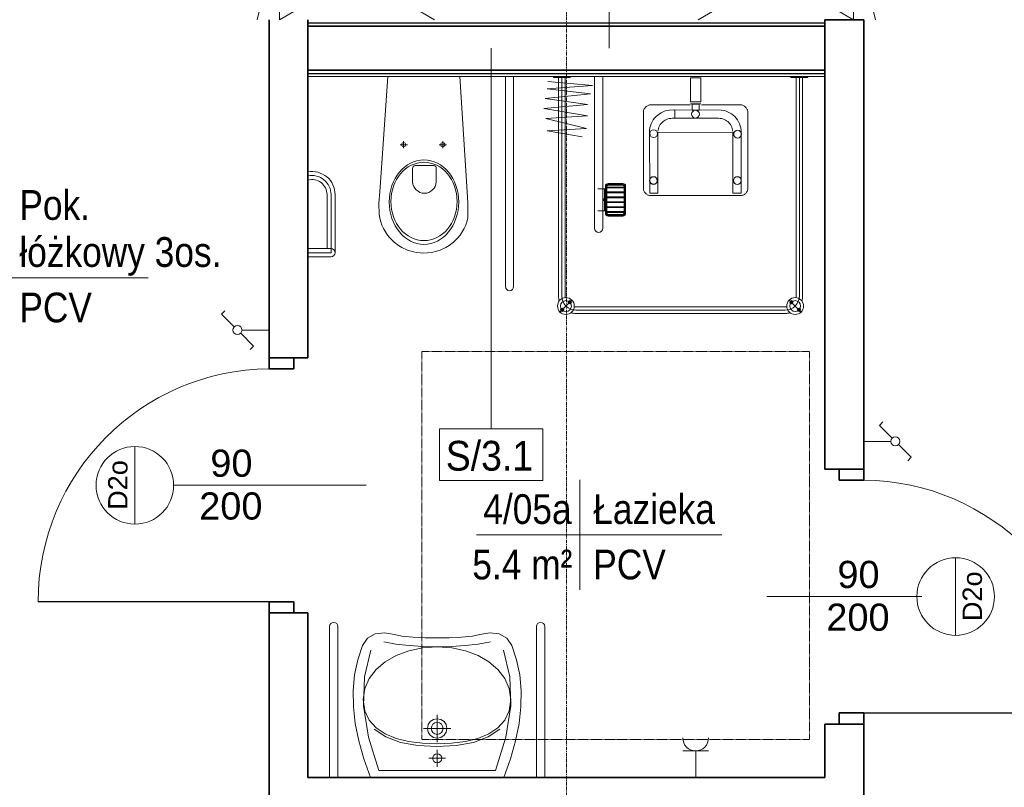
# Model space of a CAD drawing. Header units: millimetres. Extents: x -2286 to 43533, y -13832 to 14981.
# Tile 55 of 77: x 21168 to 24977, y -10241 to -7274. Entities that reach past the tile are written whole.
import ezdxf

# ---------------------------------------------------------------- set-up
doc = ezdxf.new("R2010")
doc.units = ezdxf.units.MM
doc.linetypes.add('Oś', pattern=[22.225, 12.7, -3.175, 3.175, -3.175])
doc.linetypes.add('Ponad', pattern=[3.9688, 2.3813, -1.5875])
for name, color, linetype, lineweight in [('A-AREA-IDEN', 2, 'Continuous', 18), ('A-DETL-GENF', 92, 'Continuous', 18), ('A-DETL-MEDM', 33, 'Continuous', 35), ('A-DOOR', 31, 'Continuous', 25), ('A-DOOR-IDEN', 31, 'Continuous', 18), ('A-FLOR-OVHD', 1, 'Ponad', 18), ('A-WALL', 113, 'Continuous', 25), ('A-WALL-FNSH', 113, 'Continuous', 25), ('A-WALL-IDEN', 211, 'Continuous', 18), ('E-ELEC-EQPM', 71, 'Continuous', 18), ('I-FURN', 30, 'Continuous', 18), ('P-SANR-FIXT', 6, 'Continuous', 18), ('S-GRID', 1, 'Continuous', 18)]:
    doc.layers.add(name, color=color, linetype=linetype, lineweight=lineweight)
doc.styles.add('Arial_1', font='arial.ttf', dxfattribs={"height": 75})
doc.styles.add('Arial_4', font='arial.ttf', dxfattribs={"width": 0.85, "height": 115})
doc.styles.add('Arial_6', font='arial.ttf', dxfattribs={"width": 0.9, "height": 115})
doc.styles.add('Arial_7', font='arial.ttf', dxfattribs={"height": 105})

# ---------------------------------------------------------------- blocks, each defined once
blk = doc.blocks.new('umywalka dla N_65x56 koło - Type 1-1334145-4_piętro II PT - projektowany')
at = {"layer": 'P-SANR-FIXT'}
for p, q in [((-291, 659), (-291, 75)), ((-259, 659), (-259, 75)), ((509, 659), (509, 75)), ((541, 75), (541, 659)), ((-144.3, 614.7), (-163.8, 586.2)), ((-114.9, 630.8), (-144.3, 614.7)), ((-79, 635.1), (-114.9, 630.8)), ((-39.6, 627.8), (-79, 635.1)), ((-11.4, 622.2), (-39.6, 627.8)), ((30.8, 617.9), (-11.4, 622.2)), ((79, 615.4), (30.8, 617.9)), ((125, 615.1), (79, 615.4)), ((171, 615.4), (125, 615.1)), ((219.2, 617.9), (171, 615.4)), ((261.4, 622.2), (219.2, 617.9)), ((289.6, 627.8), (261.4, 622.2)), ((329, 635.1), (289.6, 627.8)), ((364.9, 630.8), (329, 635.1)), ((394.3, 614.7), (364.9, 630.8)), ((413.8, 586.2), (394.3, 614.7)), ((-163.8, 586.2), (-182.2, 530.1)), ((-81.4, 600.1), (-34.4, 591.3)), ((-34.4, 591.3), (16.4, 585.8)), ((68.4, 576.7), (15.2, 565.4)), ((16.4, 585.8), (69.9, 582.4)), ((125.2, 580.6), (68.4, 576.7)), ((69.9, 582.4), (124.8, 580.2)), ((124.8, 580.2), (179.8, 582.4)), ((181.8, 576.7), (125.2, 580.6)), ((179.8, 582.4), (233.3, 585.8)), ((234.9, 565.4), (181.8, 576.7)), ((233.3, 585.8), (284.1, 591.3)), ((284.1, 591.3), (331.1, 600.1)), ((432.2, 530.1), (413.8, 586.2)), ((-131.7, 567.8), (-156.4, 464.8)), ((-33.3, 547.2), (-75.9, 522.9)), ((15.2, 565.4), (-33.3, 547.2)), ((283.1, 547.2), (234.9, 565.4)), ((325.4, 522.9), (283.1, 547.2)), ((406.4, 464.8), (381.7, 567.8)), ((-182.2, 530.1), (-194.2, 471.9)), ((-75.9, 522.9), (-111.1, 493.1)), ((360.3, 493.1), (325.4, 522.9)), ((444.2, 471.9), (432.2, 530.1)), ((-194.2, 471.9), (-199.7, 411.4)), ((-156.4, 464.8), (-159.5, 352.4)), ((-137.9, 458.3), (-154.9, 419.2)), ((-111.1, 493.1), (-137.9, 458.3)), ((386.8, 458.3), (360.3, 493.1)), ((403.6, 419.2), (386.8, 458.3)), ((409.5, 352.4), (406.4, 464.8)), ((449.7, 411.4), (444.2, 471.9)), ((-154.9, 419.2), (-160.8, 376.4)), ((409.5, 376.4), (403.6, 419.2)), ((-199.7, 411.4), (-198.9, 348.8)), ((448.9, 348.8), (449.7, 411.4)), ((-198.9, 348.8), (-191.8, 283.9)), ((-160.8, 376.4), (-154.9, 333.3)), ((-159.5, 352.4), (-140.9, 231.5)), ((390.9, 231.5), (409.5, 352.4)), ((403.6, 333.3), (409.5, 376.4)), ((441.8, 283.9), (448.9, 348.8)), ((-154.9, 333.3), (-138, 297.2)), ((125, 317.6), (125, 212.6)), ((386.7, 297.2), (403.6, 333.3)), ((-191.8, 283.9), (-178.5, 216.7)), ((-138, 297.2), (-111.4, 267.6)), ((-111.4, 267.6), (-76.3, 244.2)), ((87.5, 265.1), (90.4, 279.7)), ((90.4, 279.7), (98.5, 291.6)), ((98.5, 291.6), (110.4, 299.7)), ((102, 265.1), (103.8, 274.1)), ((103.8, 274.1), (108.7, 281.4)), ((108.7, 281.4), (116.1, 286.3)), ((110.4, 299.7), (125, 302.6)), ((116.1, 286.3), (125, 288.1)), ((125, 302.6), (139.6, 299.7)), ((125, 288.1), (133.9, 286.3)), ((133.9, 286.3), (141.3, 281.4)), ((139.6, 299.7), (151.5, 291.6)), ((141.3, 281.4), (146.2, 274.1)), ((146.2, 274.1), (148, 265.1)), ((151.5, 291.6), (159.6, 279.7)), ((159.6, 279.7), (162.5, 265.1)), ((325, 244.2), (360.1, 267.6)), ((360.1, 267.6), (386.7, 297.2)), ((428.5, 216.7), (441.8, 283.9)), ((-140.9, 231.5), (-100.1, 103)), ((-73.8, 232.1), (-118.9, 262.4)), ((-76.3, 244.2), (-33.9, 226.7)), ((-16.4, 211.3), (-73.8, 232.1)), ((71.6, 265.1), (178.4, 265.1)), ((90.4, 250.6), (87.5, 265.1)), ((98.5, 238.6), (90.4, 250.6)), ((110.4, 230.6), (98.5, 238.6)), ((103.8, 256.2), (102, 265.1)), ((108.7, 248.9), (103.8, 256.2)), ((116.1, 243.9), (108.7, 248.9)), ((125, 227.6), (110.4, 230.6)), ((125, 242.1), (116.1, 243.9)), ((133.9, 243.9), (125, 242.1)), ((139.6, 230.6), (125, 227.6)), ((141.3, 248.9), (133.9, 243.9)), ((151.5, 238.6), (139.6, 230.6)), ((146.2, 256.2), (141.3, 248.9)), ((148, 265.1), (146.2, 256.2)), ((159.6, 250.6), (151.5, 238.6)), ((162.5, 265.1), (159.6, 250.6)), ((322.5, 232.1), (265.1, 211.3)), ((282.6, 226.7), (325, 244.2)), ((367.6, 262.4), (322.5, 232.1)), ((350.1, 103), (390.9, 231.5)), ((-178.5, 216.7), (-158.9, 147)), ((-33.9, 226.7), (14.5, 214.6)), ((50.6, 199.2), (-16.4, 211.3)), ((14.5, 214.6), (67.6, 207.6)), ((124.3, 195.4), (50.6, 199.2)), ((67.6, 207.6), (124.3, 205.4)), ((124.3, 205.4), (181, 207.6)), ((198.1, 199.2), (124.3, 195.4)), ((181, 207.6), (234.2, 214.6)), ((265.1, 211.3), (198.1, 199.2)), ((234.2, 214.6), (282.6, 226.7)), ((408.9, 147), (428.5, 216.7)), ((107.5, 149.8), (108.9, 156.6)), ((108.9, 156.6), (112.6, 162.1)), ((112.6, 162.1), (118.2, 165.9)), ((118.2, 165.9), (125, 167.3)), ((125, 182.3), (125, 117.2)), ((125, 167.3), (131.8, 165.9)), ((131.8, 165.9), (137.4, 162.1)), ((137.4, 162.1), (141.1, 156.6)), ((141.1, 156.6), (142.5, 149.8)), ((-158.9, 147), (-133.1, 75)), ((157.5, 149.8), (92.5, 149.8)), ((108.9, 143), (107.5, 149.8)), ((112.6, 137.4), (108.9, 143)), ((118.2, 133.6), (112.6, 137.4)), ((125, 132.2), (118.2, 133.6)), ((131.8, 133.6), (125, 132.2)), ((137.4, 137.4), (131.8, 133.6)), ((141.1, 143), (137.4, 137.4)), ((142.5, 149.8), (141.1, 143)), ((383.1, 75), (408.9, 147)), ((-100.1, 103), (125, 103)), ((125, 103), (350.1, 103))]:
    blk.add_line(p, q, dxfattribs=at)
for centre in [(-275, 659), (525, 659)]:
    blk.add_arc(centre, 16, 360, 180, dxfattribs=at)
blk = doc.blocks.new('DRZWI 1S_łazienkowe - Drzwi 90-1357770-4_piętro II PT - projektowany')
at = {"layer": 'A-DETL-GENF'}
for p, q in [((-493, 75), (-493, -20)), ((-450, 75), (-493, 75)), ((-450, -20), (-450, 75)), ((493, 75), (450, 75)), ((450, 75), (450, -20)), ((493, -20), (493, 75)), ((-493, -20), (-450, -20)), ((450, -20), (493, -20))]:
    blk.add_line(p, q, dxfattribs=at)
at = {"layer": 'A-DETL-MEDM'}
for p, q in [((-450, 75), (-493, 75)), ((-493, 75), (-493, -20)), ((-450, -20), (-450, 75)), ((450, -20), (450, 75)), ((450, 75), (493, 75)), ((493, 75), (493, -20)), ((-493, -20), (-450, -20)), ((493, -20), (450, -20))]:
    blk.add_line(p, q, dxfattribs=at)
at = {"layer": 'A-DOOR'}
blk.add_line((450, 75), (450, 968.9), dxfattribs=at)
at = {"layer": 'A-DOOR', "lineweight": 18}
blk.add_line((0, 300), (0, -300), dxfattribs=at)
blk.add_arc((450, 68.9), 900, 90, 179.6093, dxfattribs=at)
blk = doc.blocks.new('DRZWI 1S_łazienkowe - Drzwi 90-1357769-4_piętro II PT - projektowany')
at = {"layer": 'A-DETL-GENF'}
for p, q in [((-493, 20), (-450, 20)), ((-493, -75), (-493, 20)), ((-450, 20), (-450, -75)), ((450, 20), (493, 20)), ((450, -75), (450, 20)), ((493, 20), (493, -75)), ((-450, -75), (-493, -75)), ((493, -75), (450, -75))]:
    blk.add_line(p, q, dxfattribs=at)
at = {"layer": 'A-DETL-MEDM'}
for p, q in [((-493, -75), (-493, 20)), ((-493, 20), (-450, 20)), ((-450, 20), (-450, -75)), ((450, 20), (450, -75)), ((493, 20), (450, 20)), ((493, -75), (493, 20)), ((-450, -75), (-493, -75)), ((450, -75), (493, -75))]:
    blk.add_line(p, q, dxfattribs=at)
at = {"layer": 'A-DOOR', "lineweight": 18}
blk.add_line((0, -300), (0, 300), dxfattribs=at)
at = {"layer": 'A-DOOR'}
blk.add_line((450, -75), (450, -968.9), dxfattribs=at)
at = {"layer": 'A-DOOR', "lineweight": 18}
blk.add_arc((450, -68.9), 900, 180.3907, 270, dxfattribs=at)
blk = doc.blocks.new('miska ustępowa dla N_35_5x54 wisząca koło narożna - Type 1-1388448-4_piętro II PT - projektowany')
at = {"layer": 'P-SANR-FIXT'}
for p, q in [((-14, -110), (-45.6, -555.6)), ((292.2, -555.6), (264, -110)), ((440.9, -922), (440.9, -110)), ((472.1, -922), (472.1, -110)), ((33.2, -373.1), (61.4, -373.1)), ((46.9, -359), (46.9, -387)), ((184.3, -373.1), (212.5, -373.1)), ((198, -359), (198, -387)), ((164, -453.3), (90.9, -453.3)), ((81.7, -466), (81.7, -517.2)), ((173.2, -517.2), (173.2, -466)), ((-249.4, -566.3), (-249.4, -775)), ((-233.8, -566.3), (-233.8, -790.6)), ((-218.2, -566.3), (-218.2, -790.6)), ((-45.6, -555.6), (-48.8, -598.9)), ((295.8, -598.9), (292.2, -555.6)), ((-48.8, -598.9), (-48.2, -643.2)), ((295.3, -643.2), (295.8, -598.9)), ((-48.2, -643.2), (-45.7, -656.8)), ((295.7, -656.8), (295.3, -643.2)), ((-45.7, -656.8), (-41.9, -670.9)), ((-41.9, -670.9), (-36.9, -684.6)), ((-36.9, -684.6), (-30.7, -697.8)), ((280.7, -697.8), (286.9, -684.6)), ((286.9, -684.6), (291.9, -670.9)), ((291.9, -670.9), (295.7, -656.8)), ((-30.7, -697.8), (-23.4, -710.5)), ((-23.4, -710.5), (-15.1, -722.6)), ((-15.1, -722.6), (-5.8, -733.9)), ((255.8, -733.9), (265.1, -722.6)), ((265.1, -722.6), (273.4, -710.5)), ((273.4, -710.5), (280.7, -697.8)), ((-5.8, -733.9), (10.2, -749.6)), ((10.2, -749.6), (27.5, -762.7)), ((222.5, -762.7), (239.8, -749.6)), ((239.8, -749.6), (255.8, -733.9)), ((-323.5, -775), (-233.8, -775)), ((-233.8, -790.6), (-323.5, -790.6)), ((27.5, -762.7), (40.1, -770.3)), ((40.1, -770.3), (61.3, -780.5)), ((61.3, -780.5), (75.6, -785.1)), ((75.6, -785.1), (95.6, -789.8)), ((95.6, -789.8), (110.2, -791.7)), ((110.2, -791.7), (125, -792.5)), ((125, -792.5), (139.8, -791.7)), ((139.8, -791.7), (154.4, -789.8)), ((154.4, -789.8), (174.4, -785.1)), ((174.4, -785.1), (188.7, -780.5)), ((188.7, -780.5), (209.9, -770.3)), ((209.9, -770.3), (222.5, -762.7)), ((-233.8, -806.2), (-323.5, -806.2))]:
    blk.add_line(p, q, dxfattribs=at)
for centre in [(46.9, -373.1), (198, -373.1)]:
    blk.add_circle(centre, 8.25, dxfattribs=at)
for centre, radius, start, end in [((93.4, -464.8), 11.7, 102.2339, 185.8899), ((161.5, -464.8), 11.7, 354.1101, 77.7661), ((-307.9, -566.3), 89.7, 0, 99.9996), ((-307.9, -566.3), 74.1, 0, 102.1327), ((-307.9, -566.3), 58.5, 0, 105.4382), ((127.4, -515), 45.8, 182.8022, 357.1978), ((-233.8, -790.6), 15.6, 0, 90), ((-233.8, -790.6), 15.6, 270, 0), ((456.5, -922), 15.6, 180, 360)]:
    blk.add_arc(centre, radius, start, end, dxfattribs=at)
for centre, major_axis, ratio in [((125.5, -595.1), (0, 163.3), 0.823529), ((125.5, -592.6), (0, 151.6), 0.845174)]:
    blk.add_ellipse(centre, major_axis=major_axis, ratio=ratio, dxfattribs=at)
blk = doc.blocks.new('szafki szatniowe - szafki bez siedziska-1388164-4_piętro II PT - projektowany')
at = {"layer": 'I-FURN'}
for p, q in [((175, -600), (-175, 0)), ((-175, 0), (-175, -600)), ((525, -600), (175, 0)), ((175, -600), (175, 0)), ((875, -600), (525, 0)), ((175, 0), (-175, -600)), ((525, 0), (175, -600)), ((175, 0), (175, -600)), ((875, 0), (525, -600)), ((525, 0), (525, -600)), ((525, -600), (525, 0)), ((-175, -600), (175, -686.3)), ((-175, -600), (175, -600)), ((175, -600), (525, -686.3)), ((175, -600), (525, -600)), ((525, -600), (875, -686.3)), ((525, -600), (875, -600))]:
    blk.add_line(p, q, dxfattribs=at)
blk = doc.blocks.new('szafki szatniowe - szafki bez siedziska-1388242-4_piętro II PT - projektowany')
at = {"layer": 'I-FURN'}
for p, q in [((-175, 600), (175, 686.3)), ((175, 600), (525, 686.3)), ((525, 600), (875, 686.3)), ((175, 0), (-175, 600)), ((175, 600), (-175, 0)), ((-175, 600), (175, 600)), ((-175, 0), (-175, 600)), ((525, 0), (175, 600)), ((525, 600), (175, 0)), ((175, 600), (525, 600)), ((175, 0), (175, 600)), ((175, 600), (175, 0)), ((875, 0), (525, 600)), ((875, 600), (525, 0)), ((525, 600), (875, 600)), ((525, 0), (525, 600)), ((525, 600), (525, 0))]:
    blk.add_line(p, q, dxfattribs=at)
blk = doc.blocks.new('brodzik natryskowy dla N - Type 1-1388888-4_piętro II PT - projektowany')
at = {"layer": 'P-SANR-FIXT'}
for p, q in [((-425.5, -113), (-425.5, -110)), ((-360.5, -113), (-425.5, -113)), ((-405.5, -113), (-405.5, -958)), ((-393, -110), (-393, -958)), ((-380.5, -113), (-380.5, -958)), ((-360.5, -110), (-360.5, -113)), ((-266.1, -112), (-266.1, -696)), ((-234.1, -696), (-234.1, -112)), ((493.6, -113), (493.6, -110)), ((558.6, -113), (493.6, -113)), ((513.6, -113), (513.6, -958)), ((526.1, -110), (526.1, -960)), ((538.6, -113), (538.6, -958)), ((558.6, -110), (558.6, -113)), ((-273.7, -143.9), (-449.9, -156.7)), ((-447.3, -128.6), (-273.7, -143.9)), ((144.5, -115.2), (105.4, -115.2)), ((105.4, -115.2), (105.4, -207.9)), ((144.5, -115.2), (144.5, -207.9)), ((-281.4, -177.1), (-457.5, -195)), ((-449.9, -156.7), (-281.4, -177.1)), ((-294.1, -218), (-462.6, -233.3)), ((-457.5, -195), (-294.1, -218)), ((-68.5, -228.1), (-70.5, -230.2)), ((-66.4, -226.1), (-68.5, -228.1)), ((-64.1, -224.3), (-66.4, -226.1)), ((-61.7, -222.7), (-64.1, -224.3)), ((-59.2, -221.4), (-61.7, -222.7)), ((-56.6, -220.3), (-59.2, -221.4)), ((-53.9, -219.5), (-56.6, -220.3)), ((-51.2, -219), (-53.9, -219.5)), ((-48.4, -218.8), (-51.2, -219)), ((103.2, -218.8), (-48.4, -218.8)), ((105.4, -207.9), (144.5, -207.9)), ((144.4, -215.4), (105.5, -215.1)), ((138, -216.7), (111.9, -216.7)), ((111.9, -216.7), (111.9, -239.4)), ((138, -239.4), (138, -216.7)), ((301.4, -218.8), (147.3, -218.8)), ((303.6, -219.5), (301, -219)), ((306.2, -220.3), (301.4, -218.8)), ((308.7, -221.4), (306.2, -220.3)), ((311.2, -222.8), (308.7, -221.4)), ((313.6, -224.4), (311.2, -222.8)), ((315.9, -226.2), (313.6, -224.4)), ((318.1, -228.2), (315.9, -226.2)), ((320.1, -230.4), (318.1, -228.2)), ((-462.6, -233.3), (-294.1, -261.4)), ((-294.1, -261.4), (-455, -271.6)), ((-77, -242.8), (-77.4, -245.5)), ((-77.4, -245.5), (-77.4, -540.9)), ((-76.2, -240.1), (-77, -242.8)), ((-75.1, -237.5), (-76.2, -240.1)), ((-73.8, -235), (-75.1, -237.5)), ((-72.3, -232.5), (-73.8, -235)), ((-70.5, -230.2), (-72.3, -232.5)), ((-33.8, -270.7), (-28.2, -264.5)), ((-28.2, -264.5), (-22, -258.9)), ((-22, -258.9), (-15.3, -253.8)), ((-15.3, -253.8), (-8.1, -249.5)), ((-8.1, -249.5), (-0.5, -245.8)), ((-0.5, -245.8), (7.5, -242.9)), ((7.5, -242.9), (15.8, -240.7)), ((15.8, -240.7), (24.4, -239.4)), ((24.4, -239.4), (44.1, -238.9)), ((223.3, -239.4), (37.8, -238.9)), ((44.1, -238.9), (44.1, -271.2)), ((111.9, -239.4), (138, -239.4)), ((232, -240.7), (223.3, -239.4)), ((240.3, -242.9), (232, -240.7)), ((248.3, -245.8), (240.3, -242.9)), ((255.9, -249.5), (248.3, -245.8)), ((263.1, -253.8), (255.9, -249.5)), ((269.8, -258.9), (263.1, -253.8)), ((275.9, -264.5), (269.8, -258.9)), ((281.6, -270.7), (275.9, -264.5)), ((321.9, -232.7), (320.1, -230.4)), ((323.5, -235.2), (321.9, -232.7)), ((324.9, -237.7), (323.5, -235.2)), ((326, -240.4), (324.9, -237.7)), ((326.8, -243.1), (326, -240.4)), ((327.4, -245.8), (326.8, -243.1)), ((327.4, -248.6), (327.4, -245.8)), ((327.4, -543.8), (327.4, -248.6)), ((-455, -271.6), (-296.7, -310)), ((-51.9, -308.5), (-49.8, -300.1)), ((-49.8, -300.1), (-46.8, -292.2)), ((-46.8, -292.2), (-43.2, -284.5)), ((-43.2, -284.5), (-38.8, -277.4)), ((-38.8, -277.4), (-33.8, -270.7)), ((-14.7, -300.2), (-17.1, -305.1)), ((-11.9, -295.6), (-14.7, -300.2)), ((-8.7, -291.4), (-11.9, -295.6)), ((-5.1, -287.4), (-8.7, -291.4)), ((-1.2, -283.8), (-5.1, -287.4)), ((3.1, -280.6), (-1.2, -283.8)), ((7.6, -277.9), (3.1, -280.6)), ((12.5, -275.5), (7.6, -277.9)), ((17.6, -273.6), (12.5, -275.5)), ((22.9, -272.3), (17.6, -273.6)), ((28.4, -271.4), (22.9, -272.3)), ((34, -271.1), (28.4, -271.4)), ((44.1, -271.2), (34, -271.1)), ((37.8, -271.2), (213.7, -271.2)), ((213.7, -271.2), (219.4, -271.4)), ((219.4, -271.4), (224.9, -272.3)), ((224.9, -272.3), (230.2, -273.6)), ((230.2, -273.6), (235.3, -275.5)), ((235.3, -275.5), (240.1, -277.9)), ((240.1, -277.9), (244.7, -280.6)), ((244.7, -280.6), (248.9, -283.8)), ((248.9, -283.8), (252.9, -287.4)), ((252.9, -287.4), (256.5, -291.4)), ((256.5, -291.4), (259.6, -295.6)), ((259.6, -295.6), (262.4, -300.2)), ((262.4, -300.2), (264.8, -305.1)), ((286.6, -277.4), (281.6, -270.7)), ((290.9, -284.5), (286.6, -277.4)), ((294.6, -292.2), (290.9, -284.5)), ((297.5, -300.1), (294.6, -292.2)), ((299.7, -308.5), (297.5, -300.1)), ((-296.7, -310), (-449.9, -320.2)), ((-449.9, -320.2), (-314.6, -343.2)), ((-53.7, -326), (-53.2, -317.1)), ((-52.9, -560.3), (-53.7, -326)), ((-53.2, -317.1), (-51.9, -308.5)), ((269.2, -324.3), (-21.5, -326.3)), ((-21.5, -326.3), (-21.5, -560.3)), ((-20.3, -315.5), (-21.1, -321)), ((-18.9, -310.1), (-20.3, -315.5)), ((-17.1, -305.1), (-18.9, -310.1)), ((264.8, -305.1), (266.6, -310.1)), ((266.6, -310.1), (268, -315.5)), ((268, -315.5), (268.8, -321)), ((269.2, -560.3), (269.2, -324.3)), ((301, -317.1), (299.7, -308.5)), ((300.7, -326.3), (300.7, -560.3)), ((301.5, -326), (301, -317.1)), ((-213.1, -523), (-157.1, -523)), ((-213.1, -526), (-157.1, -526)), ((-213.1, -529), (-157.1, -529)), ((-52.3, -510), (-52.4, -511.5)), ((-52.4, -511.5), (-52.3, -512.9)), ((-52.1, -508.5), (-52.3, -510)), ((-52.3, -512.9), (-52.1, -514.4)), ((-51.8, -507.1), (-52.1, -508.5)), ((-52.1, -514.4), (-51.8, -515.8)), ((-51.3, -505.8), (-51.8, -507.1)), ((-51.8, -515.8), (-51.3, -517.1)), ((-50.7, -504.5), (-51.3, -505.8)), ((-51.3, -517.1), (-50.7, -518.4)), ((-49.9, -503.3), (-50.7, -504.5)), ((-50.7, -518.4), (-49.9, -519.6)), ((-49.1, -502.1), (-49.9, -503.3)), ((-49.9, -519.6), (-49.1, -520.8)), ((-48.1, -501.1), (-49.1, -502.1)), ((-49.1, -520.8), (-48.1, -521.8)), ((-47.1, -500.2), (-48.1, -501.1)), ((-48.1, -521.8), (-47.1, -522.7)), ((-46, -499.3), (-47.1, -500.2)), ((-47.1, -522.7), (-46, -523.6)), ((-44.8, -498.6), (-46, -499.3)), ((-46, -523.6), (-44.8, -524.3)), ((-43.5, -498), (-44.8, -498.6)), ((-44.8, -524.3), (-43.5, -524.9)), ((-42.1, -497.5), (-43.5, -498)), ((-43.5, -524.9), (-42.1, -525.4)), ((-40.7, -497.1), (-42.1, -497.5)), ((-42.1, -525.4), (-40.7, -525.8)), ((-39.3, -496.9), (-40.7, -497.1)), ((-40.7, -525.8), (-39.3, -526)), ((-37.8, -496.8), (-39.3, -496.9)), ((-39.3, -526), (-37.8, -526.1)), ((-37.8, -526.1), (-36.3, -526)), ((-34.8, -497.1), (-36.3, -496.9)), ((-36.3, -526), (-34.8, -525.8)), ((-33.4, -497.5), (-34.8, -497.1)), ((-34.8, -525.8), (-33.4, -525.4)), ((-32.1, -498), (-33.4, -497.5)), ((-33.4, -525.4), (-32.1, -524.9)), ((-30.8, -498.6), (-32.1, -498)), ((-32.1, -524.9), (-30.8, -524.3)), ((-29.6, -499.3), (-30.8, -498.6)), ((-30.8, -524.3), (-29.6, -523.6)), ((-28.5, -500.2), (-29.6, -499.3)), ((-29.6, -523.6), (-28.5, -522.7)), ((-27.4, -501.1), (-28.5, -500.2)), ((-28.5, -522.7), (-27.4, -521.8)), ((-26.5, -502.1), (-27.4, -501.1)), ((-27.4, -521.8), (-26.5, -520.8)), ((-25.6, -503.3), (-26.5, -502.1)), ((-26.5, -520.8), (-25.6, -519.6)), ((-24.9, -504.5), (-25.6, -503.3)), ((-25.6, -519.6), (-24.9, -518.4)), ((-24.3, -505.8), (-24.9, -504.5)), ((-24.9, -518.4), (-24.3, -517.1)), ((-23.8, -507.1), (-24.3, -505.8)), ((-24.3, -517.1), (-23.8, -515.8)), ((-23.4, -508.5), (-23.8, -507.1)), ((-23.8, -515.8), (-23.4, -514.4)), ((-23.2, -510), (-23.4, -508.5)), ((-23.4, -514.4), (-23.2, -512.9)), ((-23.1, -511.5), (-23.2, -510)), ((-23.2, -512.9), (-23.1, -511.5)), ((-224.1, -543.5), (-254.1, -543.5)), ((-228.1, -628.5), (-228.1, -543.5)), ((-226.1, -628.5), (-226.1, -543.5)), ((-224.1, -638), (-224.1, -534)), ((-221.1, -638), (-221.1, -534)), ((-218.1, -638), (-218.1, -534)), ((-218.1, -537), (-152.1, -537)), ((-218.1, -540), (-152.1, -540)), ((-218.1, -556), (-152.1, -556)), ((-218.1, -559), (-152.1, -559)), ((-152.1, -534), (-152.1, -638)), ((-149.1, -534), (-149.1, -638)), ((-146.1, -534), (-146.1, -638)), ((-77.4, -540.9), (-77.4, -543.7)), ((-77.4, -543.7), (-77, -546.4)), ((-77, -546.4), (-76.2, -549.1)), ((-76.2, -549.1), (-75.2, -551.8)), ((-75.2, -551.8), (-74, -554.3)), ((-74, -554.3), (-72.5, -556.7)), ((-72.5, -556.7), (-70.7, -559)), ((-70.7, -559), (-68.8, -561.1)), ((-68.8, -561.1), (-66.7, -563.1)), ((-66.7, -563.1), (-64.4, -564.9)), ((-64.4, -564.9), (-62, -566.4)), ((-62, -566.4), (-59.5, -567.7)), ((-59.5, -567.7), (-56.9, -568.8)), ((-56.9, -568.8), (-54.1, -569.6)), ((-54.1, -569.6), (-51.3, -570.1)), ((-21.5, -560.3), (-52.9, -560.3)), ((-51.3, -570.1), (298.2, -570.1)), ((269.2, -560.3), (300.7, -560.3)), ((298.2, -570.1), (301, -570.1)), ((301, -570.1), (303.8, -569.6)), ((303.8, -569.6), (306.5, -568.9)), ((306.5, -568.9), (309.2, -567.8)), ((309.2, -567.8), (311.7, -566.6)), ((311.7, -566.6), (314.1, -565.1)), ((314.1, -565.1), (316.4, -563.4)), ((316.4, -563.4), (318.5, -561.4)), ((318.5, -561.4), (320.5, -559.3)), ((320.5, -559.3), (322.2, -557.1)), ((322.2, -557.1), (323.8, -554.6)), ((323.8, -554.6), (325.1, -552.1)), ((325.1, -552.1), (326.1, -549.4)), ((326.1, -549.4), (326.9, -546.7)), ((326.9, -546.7), (327.4, -543.8)), ((-218.1, -575), (-152.1, -575)), ((-218.1, -578), (-152.1, -578)), ((-218.1, -594), (-152.1, -594)), ((-218.1, -597), (-152.1, -597)), ((-224.1, -628.5), (-254.1, -628.5)), ((-218.1, -613), (-152.1, -613)), ((-218.1, -616), (-152.1, -616)), ((-218.1, -632), (-152.1, -632)), ((-218.1, -635), (-152.1, -635)), ((-157.1, -643), (-213.1, -643)), ((-157.1, -646), (-213.1, -646)), ((-157.1, -649), (-213.1, -649)), ((-352.5, -972.5), (-401.3, -1021.3)), ((485.6, -972.5), (534.3, -1021.3)), ((471.1, -1000.5), (-338, -1000.5)), ((-338, -1013), (471.1, -1013)), ((471.1, -1025.5), (-338, -1025.5))]:
    blk.add_line(p, q, dxfattribs=at)
for centre, radius in [((124.2, -255), 15), ((-37.7, -330.5), 15), ((287.1, -332.4), 15), ((-38.5, -512.4), 15), ((285.9, -511.8), 15), ((-376.9, -996.9), 32.5), ((-376.9, -996.9), 21), ((-362.1, -982), 6.2), ((-362.1, -982), 3.2), ((510, -996.9), 32.5), ((495.1, -982), 6.2), ((510, -996.9), 21), ((495.1, -982), 3.2), ((-391.8, -1011.7), 6.2), ((-391.8, -1011.7), 3.2), ((524.8, -1011.7), 6.2), ((524.8, -1011.7), 3.2)]:
    blk.add_circle(centre, radius, dxfattribs=at)
for centre, radius, start, end in [((-213.1, -534), 11, 90, 180), ((-213.1, -534), 8, 90, 180), ((-213.1, -534), 5, 90, 180), ((-157.1, -534), 11, 360, 90), ((-157.1, -534), 8, 360, 90), ((-157.1, -534), 5, 360, 90), ((-213.1, -638), 11, 180, 270), ((-213.1, -638), 8, 180, 270), ((-213.1, -638), 5, 180, 270), ((-157.1, -638), 5, 270, 360), ((-157.1, -638), 8, 270, 360), ((-157.1, -638), 11, 270, 360), ((-250.1, -696), 16, 180, 360), ((-338, -958), 67.5, 180, 196.4965), ((-338, -958), 55, 180, 270), ((-338, -958), 42.5, 180, 188.8511), ((471.1, -958), 55, 270, 360), ((471.1, -958), 42.5, 351.1489, 360), ((471.1, -958), 67.5, 343.5035, 360), ((-338, -958), 67.5, 253.5035, 270), ((-338, -958), 42.5, 261.1489, 270), ((471.1, -958), 42.5, 270, 278.8511), ((471.1, -958), 67.5, 270, 286.4965)]:
    blk.add_arc(centre, radius, start, end, dxfattribs=at)
blk.add_ellipse((-231.4, -586), major_axis=(0, 3.25), ratio=0.224951, dxfattribs=at)
blk = doc.blocks.new('Przełącznik schodowy - Type 1-1452447-4_piętro II PT - projektowany')
at = {"layer": 'E-ELEC-EQPM'}
for p, q in [((137.4, 209.8), (186.8, 259.3)), ((186.8, 259.3), (199.9, 246.2)), ((112.6, 185.1), (63.2, 135.7)), ((125, 180), (125, 75)), ((63.2, 135.7), (50.1, 148.8))]:
    blk.add_line(p, q, dxfattribs=at)
blk.add_circle((125, 197.5), 17.5, dxfattribs=at)
blk = doc.blocks.new('gniazdo elektryczne pojedyncze - 120-1470673-4_piętro II PT - projektowany')
at = {"layer": 'E-ELEC-EQPM'}
for p, q in [((175, 178.3), (75, 178.3)), ((125, 178.3), (125, 75))]:
    blk.add_line(p, q, dxfattribs=at)
blk.add_arc((125, 228.3), 50, 180, 0, dxfattribs=at)
blk = doc.blocks.new('METKA_POMIESZCZENIA1 - Rozbudowana - bez ramki-1409110-4_piętro II PT - projektowany')
at = {"layer": 'A-AREA-IDEN'}
for p, q in [((0, 4.25), (0, 0)), ((-8, 0), (11, 0)), ((0, 0), (0, -4.25))]:
    blk.add_line(p, q, dxfattribs=at)
blk = doc.blocks.new('etykieta drzwi wymiar i kategoria - etykieta drzwi 1S dół - krótka-1350612-4_piętro II PT - projektowany')
at = {"layer": 'A-DOOR-IDEN'}
for p, q in [((0, 0), (0, -8.984)), ((-3, -11.984), (3, -11.984))]:
    blk.add_line(p, q, dxfattribs=at)
blk.add_circle((0, -11.984), 3, dxfattribs=at)
blk = doc.blocks.new('etykieta drzwi wymiar i kategoria - etykieta drzwi 1S góra - krótka-1350610-4_piętro II PT - projektowany')
at = {"layer": 'A-DOOR-IDEN'}
for p, q in [((-3, 11.984), (3, 11.984)), ((0, 0), (0, 8.984))]:
    blk.add_line(p, q, dxfattribs=at)
blk.add_circle((0, 11.984), 3, dxfattribs=at)
blk = doc.blocks.new('ET sciana_AT7 - 10mm-838066-4_piętro II PT - projektowany')
at = {"layer": 'A-WALL-IDEN'}
for p, q in [((-4, 1.96875), (4, 1.96875)), ((-4, -2.03125), (-4, 1.96875)), ((4, 1.96875), (4, -2.03125)), ((-4, -2.03125), (4, -2.03125))]:
    blk.add_line(p, q, dxfattribs=at)

msp = doc.modelspace()

# ---------------------------------------------------------------- linework, layer by layer
at = {"layer": 'A-FLOR-OVHD'}
for p, q in [((22723.8, -8556.4), (22723.8, -10056.4)), ((24223.8, -8556.4), (22723.8, -8556.4)), ((24223.8, -10056.4), (24223.8, -8556.4)), ((22723.8, -10056.4), (24223.8, -10056.4))]:
    msp.add_line(p, q, dxfattribs=at)
at = {"layer": 'A-WALL', "color": 7, "lineweight": 35}
for p, q in [((22133.3, -7273.8), (22133.3, -8580.8)), ((22283.3, -8580.8), (22283.3, -7273.8)), ((24283.3, -7273.8), (24283.3, -9010.8)), ((24433.3, -7273.8), (24283.3, -7273.8)), ((24433.3, -9010.8), (24433.3, -7273.8)), ((22283.3, -7298.8), (24283.3, -7298.8)), ((22283.3, -7468.8), (24283.3, -7468.8)), ((22228.3, -8580.8), (22283.3, -8580.8)), ((24283.3, -9010.8), (24338.3, -9010.8)), ((22133.3, -9566.8), (22133.3, -10353.8)), ((22283.3, -9566.8), (22228.3, -9566.8)), ((22283.3, -10203.8), (22283.3, -9566.8)), ((24283.3, -9996.8), (24283.3, -10203.8)), ((24338.3, -9996.8), (24283.3, -9996.8)), ((24433.3, -10353.8), (24433.3, -9996.8)), ((24283.3, -10203.8), (22283.3, -10203.8))]:
    msp.add_line(p, q, dxfattribs=at)
at = {"layer": 'A-WALL'}
for p, q in [((22283.3, -7286.3), (24283.3, -7286.3)), ((22283.3, -7481.3), (24283.3, -7481.3))]:
    msp.add_line(p, q, dxfattribs=at)
at = {"layer": 'A-WALL-FNSH', "color": 250, "lineweight": 18}
msp.add_line((22283.3, -7493.8), (24283.3, -7493.8), dxfattribs=at)
at = {"layer": 'A-WALL-IDEN'}
for p, q in [((23449.1, -7383.8), (23449.1, -7065.5)), ((22992.4, -7383.8), (22992.4, -8855.3))]:
    msp.add_line(p, q, dxfattribs=at)
at = {"layer": 'S-GRID', "linetype": 'Oś'}
msp.add_line((23283.3, -13832), (23283.3, 14381.2), dxfattribs=at)

# ---------------------------------------------------------------- block references
at = {"layer": 'A-AREA-IDEN', "xscale": 49.99999999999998, "yscale": 49.99999999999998, "zscale": 49.99999999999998}
for p in [(21114.9, -8271.1), (23334.9, -9264.9)]:
    msp.add_blockref('METKA_POMIESZCZENIA1 - Rozbudowana - bez ramki-1409110-4_piętro II PT - projektowany', p, dxfattribs=at)
at = {"layer": 'A-DOOR', "rotation": 270.0000000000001}
for name, p in [('DRZWI 1S_łazienkowe - Drzwi 90-1357769-4_piętro II PT - projektowany', (22208.3, -9073.8)), ('DRZWI 1S_łazienkowe - Drzwi 90-1357770-4_piętro II PT - projektowany', (24358.3, -9503.8))]:
    msp.add_blockref(name, p, dxfattribs=at)
at = {"layer": 'A-DOOR-IDEN', "xscale": 49.99999999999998, "yscale": 49.99999999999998, "zscale": 49.99999999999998, "rotation": 89.99999999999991}
for name, p in [('etykieta drzwi wymiar i kategoria - etykieta drzwi 1S góra - krótka-1350610-4_piętro II PT - projektowany', (22213, -9073.8)), ('etykieta drzwi wymiar i kategoria - etykieta drzwi 1S dół - krótka-1350612-4_piętro II PT - projektowany', (24189.8, -9503.8))]:
    msp.add_blockref(name, p, dxfattribs=at)
at = {"layer": 'A-WALL-IDEN', "xscale": 49.99999999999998, "yscale": 49.99999999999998, "zscale": 49.99999999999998}
msp.add_blockref('ET sciana_AT7 - 10mm-838066-4_piętro II PT - projektowany', (22992.4, -8953.8), dxfattribs=at)
at = {"layer": 'E-ELEC-EQPM'}
for p, rotation in [((22208.3, -8598.8), 90.0000000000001), ((24358.3, -8778.8), 270.0000000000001)]:
    msp.add_blockref('Przełącznik schodowy - Type 1-1452447-4_piętro II PT - projektowany', p, dxfattribs=dict(at, rotation=rotation))
msp.add_blockref('gniazdo elektryczne pojedyncze - 120-1470673-4_piętro II PT - projektowany', (23658.3, -10278.8), dxfattribs=at)
at = {"layer": 'I-FURN'}
for name, p, rotation in [('szafki szatniowe - szafki bez siedziska-1388164-4_piętro II PT - projektowany', (22773.3, -6398.8), 270.0000000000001), ('szafki szatniowe - szafki bez siedziska-1388242-4_piętro II PT - projektowany', (23793.3, -6398.8), 269.9999999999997)]:
    msp.add_blockref(name, p, dxfattribs=dict(at, rotation=rotation))
at = {"layer": 'P-SANR-FIXT'}
for name, p in [('miska ustępowa dla N_35_5x54 wisząca koło narożna - Type 1-1388448-4_piętro II PT - projektowany', (22606.7, -7383.8)), ('brodzik natryskowy dla N - Type 1-1388888-4_piętro II PT - projektowany', (23658.3, -7383.8)), ('umywalka dla N_65x56 koło - Type 1-1334145-4_piętro II PT - projektowany', (22658.3, -10278.8))]:
    msp.add_blockref(name, p, dxfattribs=at)

# ---------------------------------------------------------------- texts
at = {"layer": 'A-AREA-IDEN', "char_height": 115, "attachment_point": 1, "style": 'Arial_4'}
for s, insert, width in [('Pok.', (21167, -7932.5), 327.088), ('łóżkowy 3os.', (21167, -8114.4), 930.158), ('PCV', (21167, -8328.8), 337.31), ('4/05a', (22961.7, -9108.2), 412.268), ('Łazieka', (23387.1, -9108.2), 565.591), ('5.4 m²', (22919.2, -9322.5), 463.375), ('PCV', (23387.1, -9322.5), 337.31)]:
    msp.add_mtext(s, dxfattribs=dict(at, insert=insert, width=width))
at = {"layer": 'A-DOOR-IDEN', "char_height": 105, "attachment_point": 1, "style": 'Arial_7'}
for s, insert, width in [('90', (21905.7, -8935.8), 200.422), ('200', (21862.7, -9101.2), 300.633), ('90', (24331.6, -9365.8), 200.422), ('200', (24288.7, -9531.1), 300.633)]:
    msp.add_mtext(s, dxfattribs=dict(at, insert=insert, width=width))
at = {"layer": 'A-DOOR-IDEN', "char_height": 75, "width": 232.489, "attachment_point": 1, "rotation": 90, "style": 'Arial_1'}
for insert in [(21510.3, -9168.9), (24815.8, -9598.9)]:
    msp.add_mtext('D2o', dxfattribs=dict(at, insert=insert))
at = {"layer": 'A-WALL-IDEN', "insert": (22816.7, -8902), "char_height": 115, "width": 404.05, "attachment_point": 1, "style": 'Arial_6'}
msp.add_mtext('S/3.1', dxfattribs=at)

doc.saveas('drawing.dxf')
